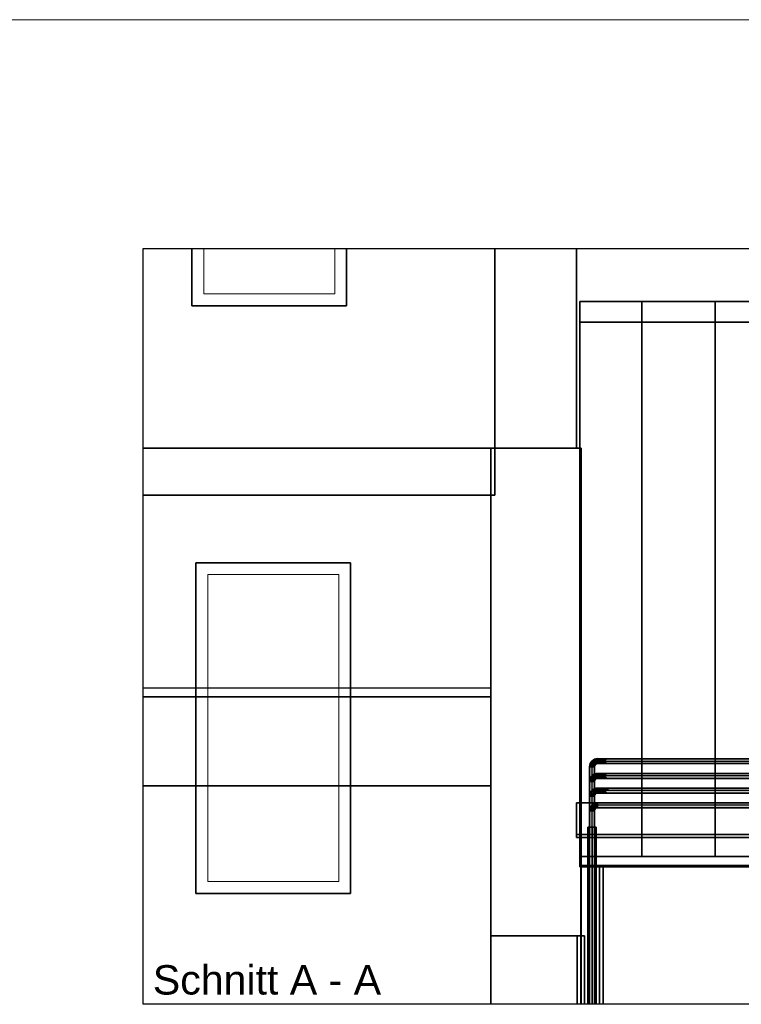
# Model space of a CAD drawing. Extents: x -133 to 627, y -127 to 467.
# Tile 42 of 80: x 120 to 218, y 14 to 148. Entities that reach past the tile are written whole.
import ezdxf
from ezdxf.lldxf.tags import DXFTag

# ---------------------------------------------------------------- set-up
doc = ezdxf.new("R2010")
doc.units = 0
doc.layers.get('0').update_dxf_attribs({"lineweight": 35})
doc.layers.add('5_OG-BESTAND', color=7, linetype='Continuous', lineweight=25)
doc.layers.add('_3d_View_', color=7, linetype='Continuous')
for name, color, linetype, lineweight, true_color in [('A_Aussenwand', 3, 'Continuous', 35, 0x00ff00), ('A_Aussenwand-A06HSTEANL', 3, 'Continuous', 35, 0x00ff00), ('A_Dach', 1, 'Continuous', 35, 0xff0000), ('A_Fenster_3D', 9, 'Continuous', 18, 0x808080), ('A_Fenster_3D-A06HSTEHNL', 9, 'Continuous', 18, 0x808080), ('A_Geschossdecke-A06HSTEENL', 7, 'Continuous', 35, 0x008080), ('A_Innenwand-A06HSTECNL', 7, 'Continuous', 35, 0x80ff80), ('A_Tuer-A06HSTEBNL', 7, 'Continuous', 35, 0xbdbbbb), ('A_Vorwand', 1, 'Continuous', 25, 0xff0000), ('A_Vorwand-A06HSTEDNL', 1, 'Continuous', 35, 0xff0000), ('H_Heizkoerper-A06HSTE3NL', 1, 'Continuous', 35, 0xff0000), ('H_Ruecklauf-A06HSTE5NL', 5, 'Continuous', 35, 0x0000ff), ('H_Vorlauf-A06HSTE4NL', 1, 'Continuous', 35, 0xff0000), ('Rohrleitung', 1, 'Continuous', 35, 0xff0000), ('Rohrleitung-A06HSTDZNL', 1, 'Continuous', 35, 0xff0000), ('Rohrleitung-A06HSTE6NL', 1, 'Continuous', 35, 0xff0000), ('Rohrleitung-Shading', 1, 'Continuous', 35, 0xff0000), ('X_Schnittangaben', 7, 'Continuous', 25, 0xc0c0c0)]:
    doc.layers.add(name, color=color, linetype=linetype, lineweight=lineweight, true_color=true_color)
doc.styles.get("Standard").update_dxf_attribs({"font": 'arial.ttf'})
tags = doc.linetypes.add('PUNKT2_S9', pattern=[0.0005, 0, -0.0005]).pattern_tags.tags
tags[6:7] = [DXFTag(74, 4), DXFTag(75, 0), DXFTag(340, '0'), DXFTag(46, 1.0), DXFTag(50, 0.0), DXFTag(44, 0.0), DXFTag(45, 0.0)]
tags[4:5] = [DXFTag(74, 4), DXFTag(75, 0), DXFTag(340, '0'), DXFTag(46, 1.0), DXFTag(50, 0.0), DXFTag(44, 0.0), DXFTag(45, 0.0)]
tags = doc.linetypes.add('STRICHPUNKT2', pattern=[12.7, 6.35, -3.175, 0, -3.175]).pattern_tags.tags
tags[10:11] = [DXFTag(74, 4), DXFTag(75, 0), DXFTag(340, '0'), DXFTag(46, 0.0), DXFTag(50, 0.0), DXFTag(44, 0.0), DXFTag(45, 0.0)]
tags[8:9] = [DXFTag(74, 4), DXFTag(75, 0), DXFTag(340, '0'), DXFTag(46, 0.0), DXFTag(50, 0.0), DXFTag(44, 0.0), DXFTag(45, 0.0)]
tags[6:7] = [DXFTag(74, 4), DXFTag(75, 0), DXFTag(340, '0'), DXFTag(46, 0.0), DXFTag(50, 0.0), DXFTag(44, 0.0), DXFTag(45, 0.0)]
tags[4:5] = [DXFTag(74, 4), DXFTag(75, 0), DXFTag(340, '0'), DXFTag(46, 0.0), DXFTag(50, 0.0), DXFTag(44, 0.0), DXFTag(45, 0.0)]
tags = doc.linetypes.add('STRICHPUNKT2-A06HSTE0NL', pattern=[12.7, 6.35, -3.175, 0, -3.175]).pattern_tags.tags
tags[10:11] = [DXFTag(74, 4), DXFTag(75, 0), DXFTag(340, '0'), DXFTag(46, 0.0), DXFTag(50, 0.0), DXFTag(44, 0.0), DXFTag(45, 0.0)]
tags[8:9] = [DXFTag(74, 4), DXFTag(75, 0), DXFTag(340, '0'), DXFTag(46, 0.0), DXFTag(50, 0.0), DXFTag(44, 0.0), DXFTag(45, 0.0)]
tags[6:7] = [DXFTag(74, 4), DXFTag(75, 0), DXFTag(340, '0'), DXFTag(46, 0.0), DXFTag(50, 0.0), DXFTag(44, 0.0), DXFTag(45, 0.0)]
tags[4:5] = [DXFTag(74, 4), DXFTag(75, 0), DXFTag(340, '0'), DXFTag(46, 0.0), DXFTag(50, 0.0), DXFTag(44, 0.0), DXFTag(45, 0.0)]
tags = doc.linetypes.add('STRICHPUNKT2-A06HSTE7NL', pattern=[12.7, 6.35, -3.175, 0, -3.175]).pattern_tags.tags
tags[10:11] = [DXFTag(74, 4), DXFTag(75, 0), DXFTag(340, '0'), DXFTag(46, 0.0), DXFTag(50, 0.0), DXFTag(44, 0.0), DXFTag(45, 0.0)]
tags[8:9] = [DXFTag(74, 4), DXFTag(75, 0), DXFTag(340, '0'), DXFTag(46, 0.0), DXFTag(50, 0.0), DXFTag(44, 0.0), DXFTag(45, 0.0)]
tags[6:7] = [DXFTag(74, 4), DXFTag(75, 0), DXFTag(340, '0'), DXFTag(46, 0.0), DXFTag(50, 0.0), DXFTag(44, 0.0), DXFTag(45, 0.0)]
tags[4:5] = [DXFTag(74, 4), DXFTag(75, 0), DXFTag(340, '0'), DXFTag(46, 0.0), DXFTag(50, 0.0), DXFTag(44, 0.0), DXFTag(45, 0.0)]

# ---------------------------------------------------------------- blocks, each defined once
blk = doc.blocks.new('3D-Ansicht-A06HSS96NL', base_point=(136.76, 13.68))
at = {"layer": 'Rohrleitung-Shading', "color": 12, "true_color": 0xd90000}
for points in [[(198.2, 46.72), (198.06, 46.97), (197.98, 46.64), (197.83, 46.79)], [(198.4, 46.76), (198.32, 47.07), (198.2, 46.72), (198.06, 46.97)], [(198.6, 46.78), (198.6, 47.11), (198.4, 46.76), (198.32, 47.07)], [(198.6, 47.11), (198.6, 46.78), (198.91, 47.11), (198.97, 46.78)], [(199.72, 46.85), (199.98, 47.11), (198.96, 46.8), (198.91, 47.11)], [(201.78, 47.11), (199.98, 47.11), (201.44, 46.78), (199.64, 46.78)], [(201.44, 46.78), (203.24, 46.78), (201.78, 47.11), (203.58, 47.11)], [(203.58, 47.11), (203.24, 46.78), (242.02, 47.11), (241.2, 46.78)], [(197.84, 46.02), (197.86, 46.22), (197.51, 46.02), (197.55, 46.3)], [(197.84, 46.02), (197.51, 46.02), (197.84, 44.02), (197.51, 44.02)], [(197.55, 46.3), (197.55, 46.3), (197.65, 46.56), (197.73, 46.44)], [(197.73, 46.44), (197.55, 46.3), (197.86, 46.23), (197.86, 46.22)], [(197.69, 46.61), (197.65, 46.56), (197.78, 46.49)], [(197.65, 46.56), (197.73, 46.44), (197.78, 46.49), (197.79, 46.48)], [(197.69, 46.61), (197.77, 46.54), (197.83, 46.79), (197.98, 46.64)], [(197.77, 46.54), (197.69, 46.61), (197.75, 46.53)], [(197.79, 46.48), (197.73, 46.44), (197.89, 46.38), (197.86, 46.23)], [(197.75, 46.53), (197.88, 46.45), (197.77, 46.54)], [(197.75, 46.53), (197.78, 46.49), (197.88, 46.45), (197.87, 46.44)], [(198, 46.54), (197.95, 46.63), (197.88, 46.45), (197.77, 46.54)], [(197.93, 46.34), (197.95, 46.4), (197.78, 46.49)], [(197.84, 46.02), (197.87, 46.21), (197.86, 46.22)], [(198.2, 46.12), (197.87, 46.21), (198.18, 46.02), (197.84, 46.02)], [(198.18, 46.02), (197.84, 46.02), (198.18, 44.02), (197.84, 44.02)], [(197.93, 46.34), (197.92, 46.35), (197.86, 46.23), (197.87, 46.26)], [(197.93, 46.34), (197.86, 46.23), (197.87, 46.21)], [(197.86, 46.22), (197.87, 46.21), (197.86, 46.23)], [(197.87, 46.44), (197.95, 46.4), (197.88, 46.45)], [(197.92, 46.35), (197.89, 46.36), (197.87, 46.26)], [(198.2, 46.12), (197.93, 46.34), (197.87, 46.21)], [(198.03, 46.5), (198, 46.54), (197.95, 46.4), (197.88, 46.45)], [(197.89, 46.38), (197.89, 46.36), (197.9, 46.37)], [(197.92, 46.35), (197.93, 46.34), (197.92, 46.35)], [(197.97, 46.38), (197.95, 46.4), (197.93, 46.34)], [(198.2, 46.12), (198.24, 46.23), (197.93, 46.34), (197.97, 46.38)], [(197.98, 46.64), (197.95, 46.63), (198.07, 46.55), (198.03, 46.5)], [(197.97, 46.38), (198.03, 46.5), (197.95, 46.4)], [(197.97, 46.38), (198.12, 46.5), (198.03, 46.5), (198.09, 46.53)], [(198.24, 46.23), (198.31, 46.31), (197.97, 46.38), (198.12, 46.5)], [(197.98, 46.64), (198.01, 46.61), (198.2, 46.72), (198.21, 46.7)], [(198.01, 46.61), (198.07, 46.55), (198.21, 46.7), (198.22, 46.67)], [(198.09, 46.53), (198.07, 46.55), (198.03, 46.5)], [(198.26, 46.61), (198.22, 46.67), (198.09, 46.53), (198.07, 46.55)], [(198.12, 46.5), (198.27, 46.59), (198.09, 46.53), (198.26, 46.61)], [(198.31, 46.31), (198.39, 46.38), (198.12, 46.5), (198.27, 46.59)], [(198.2, 46.72), (198.21, 46.7), (198.4, 46.76), (198.41, 46.75)], [(198.21, 46.7), (198.22, 46.67), (198.41, 46.75)], [(198.4, 46.64), (198.43, 46.66), (198.22, 46.67), (198.41, 46.75)], [(198.4, 46.64), (198.22, 46.67), (198.26, 46.61)], [(198.27, 46.59), (198.4, 46.64), (198.26, 46.61)], [(198.39, 46.38), (198.5, 46.42), (198.27, 46.59), (198.43, 46.66)], [(198.41, 46.75), (198.6, 46.78), (198.4, 46.76)], [(198.6, 46.7), (198.6, 46.78), (198.43, 46.66), (198.41, 46.75)], [(198.5, 46.42), (198.6, 46.44), (198.43, 46.66), (198.6, 46.7)], [(199.64, 46.78), (198.97, 46.78), (199.7, 46.72), (198.6, 46.7)], [(198.6, 46.78), (198.6, 46.7), (198.97, 46.78)], [(199.7, 46.72), (198.6, 46.7), (199.98, 46.44), (198.6, 46.44)], [(199.64, 46.78), (199.72, 46.85), (198.97, 46.78), (198.96, 46.8)], [(201.44, 46.78), (199.64, 46.78), (201.47, 46.75), (199.7, 46.72)], [(201.78, 46.44), (201.47, 46.75), (199.98, 46.44), (199.7, 46.72)], [(201.47, 46.75), (203.24, 46.78), (201.44, 46.78)], [(203.24, 46.78), (201.47, 46.75), (203.58, 46.44), (201.78, 46.44)], [(203.24, 46.78), (203.58, 46.44), (241.2, 46.78), (242.02, 46.44)], [(197.84, 44.02), (197.86, 44.22), (197.51, 44.02), (197.55, 44.3)], [(197.9, 44.42), (197.65, 44.56), (197.86, 44.22), (197.55, 44.3)], [(197.65, 44.56), (197.9, 44.42), (197.77, 44.71), (197.93, 44.5)], [(197.77, 44.71), (197.9, 44.72), (197.83, 44.79)], [(197.77, 44.71), (197.98, 44.43), (197.9, 44.72), (198.03, 44.5)], [(197.86, 44.81), (197.83, 44.79), (197.9, 44.72)], [(197.86, 44.81), (197.99, 44.65), (198.06, 44.97), (198.2, 44.72)], [(197.9, 44.72), (197.98, 44.64), (197.86, 44.81), (197.99, 44.65)], [(197.86, 44.22), (197.92, 44.41), (197.89, 44.36)], [(197.86, 44.22), (197.87, 44.21), (197.92, 44.41), (197.95, 44.4)], [(198.24, 44.23), (197.95, 44.4), (198.2, 44.12), (197.87, 44.21)], [(197.92, 44.41), (197.9, 44.42), (197.89, 44.36)], [(197.9, 44.72), (197.95, 44.63), (197.98, 44.64)], [(197.96, 44.44), (197.92, 44.47), (197.92, 44.41), (197.9, 44.42)], [(197.93, 44.5), (197.92, 44.47), (197.94, 44.49)], [(197.94, 44.49), (197.92, 44.47), (197.96, 44.45), (197.96, 44.44)], [(197.98, 44.43), (197.96, 44.44), (197.95, 44.4), (197.92, 44.41)], [(197.98, 44.64), (197.95, 44.63), (198.01, 44.61), (197.97, 44.59)], [(198.24, 44.23), (197.98, 44.43), (197.95, 44.4)], [(197.96, 44.44), (197.98, 44.43), (197.96, 44.45)], [(197.97, 44.59), (198.03, 44.5), (198.01, 44.61), (198.07, 44.55)], [(197.99, 44.65), (197.98, 44.64), (198.02, 44.62), (198.01, 44.61)], [(197.98, 44.43), (198.1, 44.52), (198.03, 44.5), (198.09, 44.53)], [(198.24, 44.23), (198.31, 44.31), (197.98, 44.43), (198.1, 44.52)], [(198.2, 44.72), (197.99, 44.65), (198.21, 44.7), (198.02, 44.62)], [(198.21, 44.7), (198.02, 44.62), (198.22, 44.67), (198.05, 44.57)], [(198.09, 44.53), (198.07, 44.55), (198.03, 44.5)], [(198.05, 44.57), (198.07, 44.55), (198.22, 44.67)], [(198.05, 44.57), (198.07, 44.55), (198.05, 44.57)], [(198.4, 44.76), (198.32, 45.07), (198.2, 44.72), (198.06, 44.97)], [(198.17, 44.57), (198.26, 44.62), (198.07, 44.55), (198.22, 44.67)], [(198.17, 44.57), (198.07, 44.55), (198.09, 44.53)], [(198.1, 44.52), (198.17, 44.57), (198.09, 44.53)], [(198.31, 44.31), (198.39, 44.38), (198.1, 44.52), (198.26, 44.62)], [(198.2, 44.72), (198.21, 44.7), (198.4, 44.76), (198.41, 44.75)], [(198.21, 44.7), (198.22, 44.67), (198.41, 44.75)], [(198.42, 44.69), (198.41, 44.75), (198.26, 44.62), (198.22, 44.67)], [(198.39, 44.38), (198.5, 44.42), (198.26, 44.62), (198.42, 44.69)], [(198.6, 44.78), (198.6, 45.11), (198.4, 44.76), (198.32, 45.07)], [(198.41, 44.75), (198.6, 44.78), (198.4, 44.76)], [(198.6, 44.74), (198.6, 44.78), (198.42, 44.69), (198.41, 44.75)], [(198.5, 44.42), (198.6, 44.44), (198.42, 44.69), (198.6, 44.74)], [(198.74, 45.11), (198.6, 45.11), (198.8, 44.78), (198.6, 44.78)], [(198.6, 44.74), (199.8, 44.62), (198.8, 44.78), (199.64, 44.78)], [(198.8, 44.78), (198.6, 44.78), (198.6, 44.74)], [(198.6, 44.44), (199.98, 44.44), (198.6, 44.74), (199.8, 44.62)], [(198.74, 45.11), (198.8, 44.79), (199.98, 45.11), (199.72, 44.85)], [(198.8, 44.79), (198.8, 44.78), (199.72, 44.85), (199.64, 44.78)], [(199.64, 44.78), (201.44, 44.78), (199.98, 45.11), (201.78, 45.11)], [(199.8, 44.62), (201.78, 44.44), (199.64, 44.78), (201.44, 44.78)], [(199.98, 44.44), (201.78, 44.44), (199.8, 44.62)], [(237.67, 45.11), (201.78, 45.11), (236.86, 44.78), (201.44, 44.78)], [(236.86, 44.78), (201.44, 44.78), (237.67, 44.44), (201.78, 44.44)], [(197.84, 44.02), (197.51, 44.02), (197.84, 36.78), (197.51, 36.78)], [(197.84, 44.02), (197.51, 44.02), (197.84, 36.78), (197.51, 36.78)], [(197.84, 44.02), (197.87, 44.21), (197.86, 44.22)], [(198.2, 44.12), (197.87, 44.21), (198.18, 44.02), (197.84, 44.02)], [(198.18, 44.02), (197.84, 44.02), (198.18, 36.78), (197.84, 36.78)], [(198.18, 44.02), (197.84, 44.02), (198.18, 36.78), (197.84, 36.78)], [(197.86, 42.82), (198.02, 42.62), (198.06, 42.97), (198.21, 42.7)], [(198.41, 42.75), (198.32, 43.07), (198.21, 42.7), (198.06, 42.97)], [(198.41, 42.75), (198.56, 43.11), (198.32, 43.07)], [(198.41, 42.75), (198.6, 42.78), (198.56, 43.11), (198.6, 42.95)], [(198.6, 42.95), (198.6, 43.11), (198.56, 43.11)], [(198.6, 42.95), (199.98, 43.11), (198.6, 43.11)], [(198.6, 42.95), (199.35, 42.82), (199.98, 43.11), (199.72, 42.85)], [(199.35, 42.82), (198.6, 42.95), (198.64, 42.78)], [(198.64, 42.78), (198.6, 42.95), (198.6, 42.78)], [(200.12, 43.11), (199.98, 43.11), (200.12, 42.78), (199.64, 42.78)], [(227.47, 42.78), (232.59, 43.11), (200.12, 42.78), (200.12, 43.11)], [(197.84, 42.02), (197.86, 42.22), (197.51, 42.02), (197.55, 42.3)], [(197.84, 42.02), (197.51, 42.02), (197.84, 36.78), (197.51, 36.78)], [(197.9, 42.42), (197.65, 42.56), (197.86, 42.22), (197.55, 42.3)], [(197.65, 42.56), (197.9, 42.42), (197.83, 42.79), (197.92, 42.48)], [(197.86, 42.82), (197.83, 42.79), (197.94, 42.68)], [(197.83, 42.79), (197.92, 42.48), (197.94, 42.68), (197.97, 42.64)], [(197.84, 42.02), (197.87, 42.21), (197.86, 42.22)], [(198.2, 42.12), (197.87, 42.21), (198.18, 42.02), (197.84, 42.02)], [(198.18, 42.02), (197.84, 42.02), (198.18, 36.78), (197.84, 36.78)], [(197.94, 42.68), (198.01, 42.61), (197.86, 42.82), (198.02, 42.62)], [(197.86, 42.22), (197.92, 42.41), (197.89, 42.36)], [(197.86, 42.22), (197.87, 42.21), (197.92, 42.41), (197.95, 42.4)], [(198.24, 42.23), (197.95, 42.4), (198.2, 42.12), (197.87, 42.21)], [(197.92, 42.41), (197.9, 42.42), (197.89, 42.36)], [(197.92, 42.48), (197.92, 42.47), (197.92, 42.41), (197.9, 42.42)], [(198.05, 42.54), (198.02, 42.55), (197.94, 42.42), (197.92, 42.48)], [(197.92, 42.48), (197.92, 42.47), (197.92, 42.48)], [(197.92, 42.48), (197.92, 42.41), (197.94, 42.42)], [(197.92, 42.41), (197.95, 42.4), (197.94, 42.42)], [(197.94, 42.68), (198, 42.61), (198.01, 42.61)], [(197.95, 42.4), (198.05, 42.53), (197.94, 42.42), (198.05, 42.54)], [(197.97, 42.64), (197.95, 42.58), (198, 42.61)], [(198, 42.61), (197.95, 42.58), (198.03, 42.56), (198.02, 42.55)], [(198.24, 42.23), (198.05, 42.53), (197.95, 42.4)], [(198.01, 42.61), (198, 42.61), (198.05, 42.57), (198.03, 42.56)], [(198.21, 42.7), (198.02, 42.62), (198.22, 42.67), (198.05, 42.57)], [(198.03, 42.56), (198.05, 42.53), (198.05, 42.57), (198.07, 42.55)], [(198.05, 42.57), (198.07, 42.55), (198.22, 42.67)], [(198.05, 42.57), (198.07, 42.55), (198.05, 42.57)], [(198.24, 42.23), (198.31, 42.31), (198.05, 42.53), (198.07, 42.55)], [(198.07, 42.55), (198.07, 42.55), (198.05, 42.53)], [(198.05, 42.54), (198.05, 42.53), (198.05, 42.54)], [(198.31, 42.31), (198.39, 42.38), (198.07, 42.55), (198.24, 42.65)], [(198.22, 42.67), (198.41, 42.75), (198.21, 42.7)], [(198.42, 42.72), (198.41, 42.75), (198.24, 42.65), (198.22, 42.67)], [(198.39, 42.38), (198.5, 42.42), (198.24, 42.65), (198.42, 42.72)], [(198.6, 42.77), (198.6, 42.78), (198.42, 42.72), (198.41, 42.75)], [(198.5, 42.42), (198.6, 42.44), (198.42, 42.72), (198.6, 42.77)], [(199.98, 42.44), (199.64, 42.78), (198.6, 42.77), (198.64, 42.78)], [(198.64, 42.78), (198.64, 42.78), (198.6, 42.78)], [(198.64, 42.78), (198.6, 42.78), (198.6, 42.77)], [(199.98, 42.44), (198.6, 42.77), (198.6, 42.44)], [(198.64, 42.78), (199.64, 42.78), (198.64, 42.78), (199.35, 42.82)], [(199.35, 42.82), (199.64, 42.78), (199.72, 42.85)], [(200.12, 42.78), (199.64, 42.78), (199.67, 42.75)], [(227.47, 42.44), (227.47, 42.78), (199.67, 42.75), (200.12, 42.78)], [(227.47, 42.44), (199.67, 42.75), (199.98, 42.44)], [(197.84, 40.02), (197.86, 40.22), (197.51, 40.02), (197.55, 40.3)], [(197.9, 40.42), (197.65, 40.56), (197.86, 40.22), (197.55, 40.3)], [(197.98, 40.64), (197.83, 40.79), (197.9, 40.42), (197.65, 40.56)], [(198.1, 40.89), (198.06, 40.97), (197.98, 40.64), (197.83, 40.79)], [(197.84, 40.02), (197.87, 40.21), (197.86, 40.22)], [(198.2, 40.12), (197.87, 40.21), (198.18, 40.02), (197.84, 40.02)], [(197.88, 40.28), (197.86, 40.22), (197.95, 40.4), (197.87, 40.21)], [(197.87, 40.26), (197.86, 40.22), (197.88, 40.28)], [(197.89, 40.36), (197.87, 40.26), (197.92, 40.41), (197.88, 40.28)], [(198.24, 40.23), (197.95, 40.4), (198.2, 40.12), (197.87, 40.21)], [(197.92, 40.41), (197.88, 40.28), (197.95, 40.4)], [(197.92, 40.41), (197.9, 40.42), (197.89, 40.36)], [(198.07, 40.55), (197.93, 40.48), (197.92, 40.41), (197.9, 40.42)], [(197.92, 40.47), (197.9, 40.42), (197.93, 40.48)], [(197.95, 40.58), (197.92, 40.47), (198.01, 40.61), (197.93, 40.48)], [(198.07, 40.55), (197.92, 40.41), (197.95, 40.4)], [(198.01, 40.61), (197.93, 40.48), (198.05, 40.57)], [(197.93, 40.48), (198.07, 40.55), (198.05, 40.57)], [(198.01, 40.61), (197.98, 40.64), (197.95, 40.58)], [(198.31, 40.31), (198.07, 40.55), (198.24, 40.23), (197.95, 40.4)], [(197.98, 40.64), (198.01, 40.61), (198.1, 40.89), (198.21, 40.7)], [(198.21, 40.7), (198.01, 40.61), (198.22, 40.67), (198.05, 40.57)], [(198.05, 40.57), (198.07, 40.55), (198.22, 40.67)], [(198.18, 41.02), (198.06, 40.97), (198.1, 40.89)], [(198.39, 40.38), (198.22, 40.67), (198.31, 40.31), (198.07, 40.55)], [(198.1, 40.89), (198.21, 40.7), (198.18, 41.02), (198.22, 40.7)], [(198.18, 41.02), (198.22, 40.7), (198.32, 41.07), (198.41, 40.75)], [(198.21, 40.7), (198.22, 40.67), (198.22, 40.7)], [(198.22, 40.7), (198.22, 40.67), (198.41, 40.75)], [(198.5, 40.42), (198.41, 40.75), (198.39, 40.38), (198.22, 40.67)], [(198.6, 40.78), (198.6, 41.11), (198.41, 40.75), (198.32, 41.07)], [(198.6, 40.44), (198.6, 40.78), (198.5, 40.42), (198.41, 40.75)], [(203.72, 41.11), (198.6, 41.11), (198.6, 40.78)], [(228.17, 40.78), (228.98, 41.11), (198.6, 40.78), (203.72, 41.11)], [(228.17, 40.78), (198.6, 40.78), (228.98, 40.44), (198.6, 40.44)], [(197.84, 40.02), (197.51, 40.02), (197.84, 36.78), (197.51, 36.78)], [(198.18, 40.02), (197.84, 40.02), (198.18, 36.78), (197.84, 36.78)]]:
    blk.add_solid(points, dxfattribs=at)
blk = doc.blocks.new('Schnitt-A06HSSH6NL', base_point=(-59.82, -78.96))
at = {"color": 0, "linetype": 'ByBlock', "lineweight": -2, "ltscale": 0.25, "insert": (138.09, 19.01), "char_height": 4, "attachment_point": 1}
blk.add_mtext('{\\fArial;Schnitt A - A}', dxfattribs=at)
blk = doc.blocks.new('Referenz-A06HSSHCNL', base_point=(-102.58, -104.98))
at = {"layer": '5_OG-BESTAND', "color": 0, "linetype": 'PUNKT2_S9', "lineweight": 13, "ltscale": 0.13}
blk.add_line((358.26, 147.71), (-38.34, 147.71), dxfattribs=at)
blk = doc.blocks.new('Referenz-A06HSTE1NL', base_point=(197.51, 13.68))
at = {"layer": 'Rohrleitung-A06HSTDZNL', "linetype": 'Continuous', "ltscale": 0.35}
for p, q in [((197.51, 36.78), (197.51, 13.68)), ((197.51, 36.78), (197.71, 36.78)), ((197.51, 36.78), (197.51, 13.68)), ((197.51, 36.78), (197.71, 36.78)), ((197.51, 36.78), (197.51, 13.68)), ((197.51, 36.78), (197.71, 36.78)), ((197.51, 36.78), (197.51, 13.68)), ((197.51, 36.78), (197.71, 36.78)), ((197.71, 36.78), (197.98, 36.78)), ((197.71, 36.78), (197.98, 36.78)), ((197.71, 36.78), (197.98, 36.78)), ((197.71, 36.78), (197.98, 36.78)), ((197.98, 36.78), (198.18, 36.78)), ((197.98, 36.78), (198.18, 36.78)), ((197.98, 36.78), (198.18, 36.78)), ((197.98, 36.78), (198.18, 36.78)), ((198.18, 13.68), (198.18, 36.78)), ((198.18, 13.68), (198.18, 36.78)), ((198.18, 13.68), (198.18, 36.78)), ((198.18, 13.68), (198.18, 36.78))]:
    blk.add_line(p, q, dxfattribs=at)
at = {"layer": 'Rohrleitung-A06HSTDZNL', "linetype": 'STRICHPUNKT2-A06HSTE0NL', "lineweight": -2, "ltscale": 0.25}
blk.add_line((197.84, 36.78), (197.84, 13.68), dxfattribs=at)
blk.add_line((197.84, 36.78), (197.84, 13.68), dxfattribs=at)
blk.add_line((197.84, 36.78), (197.84, 13.68), dxfattribs=at)
blk.add_line((197.84, 36.78), (197.84, 13.68), dxfattribs=at)
blk = doc.blocks.new('Referenz-A06HSTE8NL', base_point=(136.76, 13.68))
at = {"color": 7, "linetype": 'Continuous', "lineweight": 35, "ltscale": 0.35}
for p, q in [((330.72, 38.78), (330.72, 13.68)), ((330.84, 38.78), (330.72, 38.78)), ((331, 38.78), (330.84, 38.78)), ((331.12, 38.78), (331, 38.78)), ((331.12, 13.68), (331.12, 38.78))]:
    blk.add_line(p, q, dxfattribs=at)
at = {"layer": 'A_Vorwand', "linetype": 'ByBlock', "lineweight": -2, "ltscale": 0.25}
for p, q in [((136.76, 56.78), (184.08, 56.78)), ((136.76, 56.78), (184.08, 56.78)), ((184.08, 56.78), (184.08, 13.68)), ((184.08, 56.78), (184.08, 13.68)), ((184.08, 56.78), (184.08, 56.78))]:
    blk.add_line(p, q, dxfattribs=at)
at = {"layer": 'H_Heizkoerper-A06HSTE3NL', "linetype": 'Continuous', "ltscale": 0.35}
for p, q in [((234.47, 28.98), (234.47, 28.98)), ((236.47, 28.98), (234.47, 28.98)), ((234.47, 28.98), (234.47, 13.68)), ((236.47, 28.98), (234.47, 28.98)), ((234.47, 28.98), (234.47, 13.68)), ((236.47, 28.98), (236.47, 28.98)), ((236.47, 13.68), (236.47, 28.98)), ((236.47, 13.68), (236.47, 28.98)), ((333.83, 20.98), (333.83, 20.98)), ((333.83, 13.68), (333.83, 20.98)), ((333.83, 20.98), (336.55, 20.98)), ((333.83, 13.68), (333.83, 20.98)), ((333.83, 20.98), (336.55, 20.98)), ((336.55, 20.98), (336.55, 20.98)), ((336.55, 20.98), (336.55, 13.68)), ((336.55, 20.98), (336.55, 13.68))]:
    blk.add_line(p, q, dxfattribs=at)
at = {"layer": 'H_Ruecklauf-A06HSTE5NL'}
for p, q in [((197.26, 37.78), (197.26, 13.68)), ((197.26, 37.78), (197.6, 37.78)), ((197.6, 37.78), (198.09, 37.78)), ((198.09, 37.78), (198.42, 37.78)), ((198.42, 13.68), (198.42, 37.78)), ((284.63, 37.78), (286.63, 37.78))]:
    blk.add_line(p, q, dxfattribs=at)
at = {"layer": 'H_Ruecklauf-A06HSTE5NL', "linetype": 'Continuous', "ltscale": 0.35}
blk.add_line((197.84, 13.68), (197.84, 37.78), dxfattribs=at)
blk.add_line((197.84, 13.68), (197.84, 37.78), dxfattribs=at)
at = {"layer": 'H_Vorlauf-A06HSTE4NL'}
for p, q in [((197.26, 37.78), (197.26, 13.68)), ((197.26, 37.78), (197.6, 37.78)), ((197.6, 37.78), (198.09, 37.78)), ((198.09, 37.78), (198.42, 37.78)), ((198.42, 13.68), (198.42, 37.78)), ((282.63, 37.78), (284.63, 37.78))]:
    blk.add_line(p, q, dxfattribs=at)
at = {"layer": 'H_Vorlauf-A06HSTE4NL', "linetype": 'Continuous', "ltscale": 0.35}
blk.add_line((197.84, 13.68), (197.84, 37.78), dxfattribs=at)
blk.add_line((197.84, 13.68), (197.84, 37.78), dxfattribs=at)
for centre in [(235.47, 27.98), (235.47, 27.98), (335.19, 19.98), (335.19, 19.98)]:
    blk.add_circle(centre, 0.4, dxfattribs=at)
at = {"layer": 'Rohrleitung-A06HSTE6NL', "linetype": 'Continuous', "ltscale": 0.35}
for p, q in [((197.51, 36.78), (197.51, 13.68)), ((197.51, 36.78), (197.71, 36.78)), ((197.51, 36.78), (197.51, 13.68)), ((197.51, 36.78), (197.71, 36.78)), ((197.51, 36.78), (197.51, 13.68)), ((197.51, 36.78), (197.71, 36.78)), ((197.51, 36.78), (197.51, 13.68)), ((197.51, 36.78), (197.71, 36.78)), ((197.71, 36.78), (197.98, 36.78)), ((197.71, 36.78), (197.98, 36.78)), ((197.71, 36.78), (197.98, 36.78)), ((197.71, 36.78), (197.98, 36.78)), ((197.98, 36.78), (198.18, 36.78)), ((197.98, 36.78), (198.18, 36.78)), ((197.98, 36.78), (198.18, 36.78)), ((197.98, 36.78), (198.18, 36.78)), ((198.18, 13.68), (198.18, 36.78)), ((198.18, 13.68), (198.18, 36.78)), ((198.18, 13.68), (198.18, 36.78)), ((198.18, 13.68), (198.18, 36.78))]:
    blk.add_line(p, q, dxfattribs=at)
at = {"layer": 'Rohrleitung-A06HSTE6NL', "linetype": 'STRICHPUNKT2-A06HSTE7NL', "lineweight": -2, "ltscale": 0.25}
blk.add_line((197.84, 36.78), (197.84, 13.68), dxfattribs=at)
blk.add_line((197.84, 36.78), (197.84, 13.68), dxfattribs=at)
blk.add_line((197.84, 36.78), (197.84, 13.68), dxfattribs=at)
blk.add_line((197.84, 36.78), (197.84, 13.68), dxfattribs=at)
blk = doc.blocks.new('Referenz-A06HSTEFNL', base_point=(136.76, 13.68))
at = {"layer": 'A_Aussenwand-A06HSTEANL', "color": 0, "linetype": 'ByBlock', "ltscale": 0.35}
for p, q in [((143.96, 89.38), (136.76, 89.38)), ((143.96, 89.38), (136.76, 89.38)), ((164.98, 89.38), (143.96, 89.38)), ((164.98, 89.38), (143.96, 89.38)), ((196.34, 89.38), (164.98, 89.38)), ((184.08, 89.38), (164.98, 89.38)), ((184.08, 13.68), (184.08, 89.38)), ((184.08, 89.38), (184.08, 89.38)), ((184.08, 89.38), (184.09, 89.38)), ((184.08, 13.68), (184.08, 89.38)), ((184.09, 89.38), (184.09, 89.38)), ((196.31, 89.38), (196.29, 89.38)), ((196.33, 89.38), (196.31, 89.38)), ((196.34, 89.38), (196.33, 89.38)), ((196.34, 13.68), (196.34, 89.38)), ((196.34, 13.68), (196.34, 89.38)), ((143.96, 28.78), (143.96, 73.78)), ((143.96, 73.78), (143.96, 28.78)), ((143.96, 73.78), (164.98, 73.78)), ((164.98, 73.78), (143.96, 73.78)), ((143.96, 73.78), (143.96, 73.78)), ((164.98, 73.78), (164.98, 28.78)), ((164.98, 28.78), (164.98, 73.78)), ((164.98, 73.78), (164.98, 73.78)), ((311, 32.58), (196.34, 32.58)), ((196.34, 32.58), (196.34, 13.68)), ((311, 32.58), (196.34, 32.58)), ((196.34, 32.58), (196.34, 13.68)), ((143.96, 28.78), (143.96, 28.78)), ((164.98, 28.78), (143.96, 28.78)), ((143.96, 28.78), (143.96, 28.78)), ((143.96, 28.78), (164.98, 28.78)), ((164.98, 28.78), (164.98, 28.78)), ((184.08, 13.68), (184.08, 22.98)), ((184.08, 22.98), (184.09, 22.98)), ((196.33, 22.98), (184.08, 22.98)), ((184.09, 22.98), (184.09, 13.68)), ((196.31, 22.98), (184.09, 22.98)), ((196.31, 22.98), (196.33, 22.98)), ((196.31, 13.68), (196.31, 22.98)), ((196.33, 22.98), (196.33, 13.68))]:
    blk.add_line(p, q, dxfattribs=at)
at = {"layer": 'A_Fenster_3D', "color": 0, "linetype": 'Continuous', "ltscale": 0.18}
for p, q in [((145.56, 30.38), (145.56, 72.18)), ((145.56, 72.18), (163.38, 72.18)), ((163.38, 72.18), (163.38, 30.38)), ((163.38, 30.38), (145.56, 30.38))]:
    blk.add_line(p, q, dxfattribs=at)
at = {"layer": 'A_Geschossdecke-A06HSTEENL', "color": 0, "linetype": 'ByBlock', "ltscale": 0.35}
for p, q in [((184.61, 89.38), (136.76, 89.38)), ((184.61, 82.98), (184.61, 89.38)), ((184.61, 89.38), (184.61, 89.38)), ((184.61, 82.98), (136.76, 82.98)), ((184.61, 82.98), (184.61, 82.98)), ((136.76, 55.54), (184.08, 55.54)), ((184.08, 55.54), (136.76, 55.54)), ((184.08, 43.44), (184.08, 55.54)), ((184.08, 43.44), (184.08, 55.54)), ((184.08, 55.54), (184.08, 55.54)), ((136.76, 43.44), (184.08, 43.44)), ((184.08, 43.44), (136.76, 43.44)), ((184.08, 43.44), (184.08, 43.44)), ((196.34, 36.78), (196.3, 36.78)), ((196.34, 32.58), (196.34, 36.78)), ((396.98, 36.78), (196.34, 36.78)), ((196.34, 32.58), (196.3, 32.58)), ((396.98, 32.58), (196.34, 32.58))]:
    blk.add_line(p, q, dxfattribs=at)
at = {"layer": 'A_Innenwand-A06HSTECNL', "color": 0, "linetype": 'ByBlock', "ltscale": 0.35}
for p, q in [((220.59, 32.58), (196.33, 32.58)), ((196.33, 32.58), (196.33, 13.68)), ((220.59, 32.58), (196.33, 32.58)), ((196.33, 32.58), (196.33, 13.68))]:
    blk.add_line(p, q, dxfattribs=at)
at = {"layer": 'A_Tuer-A06HSTEBNL', "color": 0, "linetype": 'Continuous', "ltscale": 0.35}
for p, q in [((196.81, 22.98), (195.81, 22.98)), ((195.82, 22.98), (195.81, 22.98)), ((195.81, 22.98), (195.81, 13.68)), ((195.83, 22.98), (195.82, 22.98)), ((196.82, 22.98), (195.82, 22.98)), ((195.82, 13.68), (195.82, 22.98)), ((195.82, 22.98), (196.82, 22.98)), ((195.82, 22.98), (195.82, 13.68)), ((196.83, 22.98), (195.83, 22.98)), ((195.83, 13.68), (195.83, 22.98)), ((196.82, 22.98), (196.81, 22.98)), ((196.81, 22.98), (196.81, 13.68)), ((196.83, 22.98), (196.82, 22.98)), ((196.82, 13.68), (196.82, 22.98)), ((196.82, 22.98), (196.82, 13.68)), ((196.83, 13.68), (196.83, 22.98))]:
    blk.add_line(p, q, dxfattribs=at)
at = {"layer": 'A_Vorwand-A06HSTEDNL', "color": 0, "linetype": 'ByBlock', "ltscale": 0.35}
for p, q in [((198.85, 13.68), (198.85, 32.58)), ((198.85, 32.58), (198.85, 32.58)), ((198.85, 32.58), (198.85, 13.68)), ((198.85, 32.58), (199.35, 32.58)), ((199.35, 13.68), (199.35, 32.58)), ((199.35, 32.58), (199.35, 32.58)), ((199.35, 32.58), (199.35, 13.68))]:
    blk.add_line(p, q, dxfattribs=at)
blk = doc.blocks.new('Referenz-A06HSTEJNL', base_point=(136.76, 32.38))
at = {"layer": 'A_Aussenwand', "color": 0, "linetype": 'ByBlock', "ltscale": 0.35}
for p, q in [((143.41, 108.78), (143.41, 116.55)), ((143.41, 116.55), (143.41, 108.78)), ((164.45, 116.55), (164.45, 108.78)), ((164.45, 108.78), (164.45, 116.55)), ((184.6, 89.38), (184.6, 116.55)), ((184.6, 116.55), (184.6, 89.38)), ((195.74, 89.38), (195.74, 116.55)), ((195.74, 116.55), (195.74, 89.38)), ((143.41, 108.78), (143.41, 108.78)), ((164.45, 108.78), (143.41, 108.78)), ((143.41, 108.78), (143.41, 108.78)), ((143.41, 108.78), (164.45, 108.78)), ((164.45, 108.78), (164.45, 108.78)), ((136.76, 89.38), (143.41, 89.38)), ((136.76, 89.38), (143.41, 89.38)), ((143.41, 89.38), (164.45, 89.38)), ((143.41, 89.38), (164.45, 89.38)), ((164.45, 89.38), (195.74, 89.38)), ((164.45, 89.38), (184.6, 89.38)), ((184.6, 89.38), (184.6, 89.38)), ((195.74, 89.38), (195.74, 89.38)), ((195.74, 36.78), (195.74, 41.11)), ((195.74, 41.11), (396.6, 41.11)), ((195.74, 36.37), (195.74, 41.11)), ((195.74, 36.78), (195.74, 36.37)), ((397.04, 36.78), (195.74, 36.78)), ((396.6, 36.78), (195.74, 36.78)), ((195.74, 36.78), (195.74, 36.78)), ((195.74, 36.37), (397.04, 36.37))]:
    blk.add_line(p, q, dxfattribs=at)
at = {"layer": 'A_Dach', "color": 0, "linetype": 'ByBlock', "ltscale": 0.35}
for p, q in [((196.18, 109.33), (196.18, 75.75)), ((354.1, 109.33), (196.18, 109.33)), ((196.18, 106.52), (196.18, 109.33)), ((196.18, 106.52), (196.18, 109.33)), ((196.18, 109.33), (196.18, 75.75)), ((354.1, 109.33), (196.18, 109.33)), ((196.18, 109.33), (196.18, 106.52)), ((196.18, 33.8), (196.18, 109.33)), ((196.18, 109.33), (354.1, 109.33)), ((196.18, 106.52), (196.18, 109.33)), ((196.18, 33.8), (196.18, 109.33)), ((196.18, 109.33), (196.18, 106.52)), ((196.18, 106.52), (196.18, 109.33)), ((196.18, 109.33), (354.1, 109.33)), ((204.6, 109.33), (204.6, 75.75)), ((204.6, 109.33), (204.6, 33.8)), ((214.6, 109.33), (214.6, 75.75)), ((214.6, 109.33), (214.6, 33.8)), ((196.18, 106.52), (196.18, 72.94)), ((354.1, 106.52), (196.18, 106.52)), ((196.18, 72.94), (196.18, 106.52)), ((196.18, 106.52), (354.1, 106.52)), ((196.18, 32.38), (196.18, 106.52)), ((196.18, 106.52), (354.1, 106.52)), ((196.18, 106.52), (196.18, 32.38)), ((354.1, 106.52), (196.18, 106.52)), ((401.63, 33.8), (196.18, 33.8)), ((196.18, 32.38), (196.18, 33.8)), ((401.63, 33.8), (196.18, 33.8)), ((196.18, 33.8), (196.18, 32.38)), ((196.18, 32.38), (196.18, 33.8)), ((401.61, 32.38), (196.18, 32.38)), ((196.18, 32.38), (401.61, 32.38))]:
    blk.add_line(p, q, dxfattribs=at)
at = {"layer": 'A_Fenster_3D-A06HSTEHNL', "color": 0, "linetype": 'Continuous', "ltscale": 0.18}
for p, q in [((145.01, 110.38), (145.01, 116.55)), ((162.85, 116.55), (162.85, 110.38)), ((162.85, 110.38), (145.01, 110.38))]:
    blk.add_line(p, q, dxfattribs=at)
blk = doc.blocks.new('Rohrbogen-A06HSTWZNL', base_point=(197.51, 40.02))
at = {"color": 0, "linetype": 'ByBlock', "lineweight": -2, "ltscale": 0.35}
for p, q in [((198.6, 40.44), (198.6, 41.11)), ((198.18, 40.02), (197.51, 40.02))]:
    blk.add_line(p, q, dxfattribs=at)
for major_axis in [(0, 1.1), (0, 0.423)]:
    blk.add_ellipse((198.6, 40.02), major_axis=major_axis, ratio=1, start_param=0, end_param=1.570796, dxfattribs=at)
at = {"color": 0, "linetype": 'STRICHPUNKT2', "lineweight": 25, "ltscale": 0.25}
blk.add_ellipse((198.6, 40.02), major_axis=(0, 0.76), ratio=1, start_param=0, end_param=1.570796, dxfattribs=at)
blk = doc.blocks.new('Rohrbogen-A06HSTX1NL', base_point=(197.51, 42.02))
at = {"color": 0, "linetype": 'ByBlock', "lineweight": -2, "ltscale": 0.35}
for p, q in [((198.6, 42.44), (198.6, 43.11)), ((198.18, 42.02), (197.51, 42.02))]:
    blk.add_line(p, q, dxfattribs=at)
for major_axis in [(0, 1.1), (0, 0.423)]:
    blk.add_ellipse((198.6, 42.02), major_axis=major_axis, ratio=1, start_param=0, end_param=1.570796, dxfattribs=at)
at = {"color": 0, "linetype": 'STRICHPUNKT2', "lineweight": 25, "ltscale": 0.25}
blk.add_ellipse((198.6, 42.02), major_axis=(0, 0.76), ratio=1, start_param=0, end_param=1.570796, dxfattribs=at)
blk = doc.blocks.new('Rohrbogen-A06HSTX3NL', base_point=(197.51, 44.02))
at = {"color": 0, "linetype": 'ByBlock', "lineweight": -2, "ltscale": 0.35}
for p, q in [((198.6, 44.44), (198.6, 45.11)), ((198.18, 44.02), (197.51, 44.02))]:
    blk.add_line(p, q, dxfattribs=at)
for major_axis in [(0, 1.1), (0, 0.423)]:
    blk.add_ellipse((198.6, 44.02), major_axis=major_axis, ratio=1, start_param=0, end_param=1.570796, dxfattribs=at)
at = {"color": 0, "linetype": 'STRICHPUNKT2', "lineweight": 25, "ltscale": 0.25}
blk.add_ellipse((198.6, 44.02), major_axis=(0, 0.76), ratio=1, start_param=0, end_param=1.570796, dxfattribs=at)
blk = doc.blocks.new('Rohrbogen-A06HSTX5NL', base_point=(197.51, 46.02))
at = {"color": 0, "linetype": 'ByBlock', "lineweight": -2, "ltscale": 0.35}
for p, q in [((198.6, 46.44), (198.6, 47.11)), ((198.18, 46.02), (197.51, 46.02))]:
    blk.add_line(p, q, dxfattribs=at)
for major_axis in [(0, 1.1), (0, 0.423)]:
    blk.add_ellipse((198.6, 46.02), major_axis=major_axis, ratio=1, start_param=0, end_param=1.570796, dxfattribs=at)
at = {"color": 0, "linetype": 'STRICHPUNKT2', "lineweight": 25, "ltscale": 0.25}
blk.add_ellipse((198.6, 46.02), major_axis=(0, 0.76), ratio=1, start_param=0, end_param=1.570796, dxfattribs=at)
blk = doc.blocks.new('Stahlrohr nach DIN 2448-A06HSTX7NL', base_point=(198.6, 40.44))
at = {"color": 0, "linetype": 'ByBlock', "lineweight": -2, "ltscale": 0.35}
for p, q in [((371.03, 41.11), (198.6, 41.11)), ((198.6, 41.11), (198.6, 40.91)), ((198.6, 40.91), (198.6, 40.64)), ((198.6, 40.64), (198.6, 40.44)), ((198.6, 40.44), (371.03, 40.44)), ((371.03, 41.11), (371.03, 40.91)), ((371.03, 40.91), (371.03, 40.64)), ((371.03, 40.64), (371.03, 40.44))]:
    blk.add_line(p, q, dxfattribs=at)
at = {"color": 0, "linetype": 'STRICHPUNKT2', "lineweight": 25, "ltscale": 0.25}
blk.add_line((371.03, 40.78), (198.6, 40.78), dxfattribs=at)
blk = doc.blocks.new('Stahlrohr nach DIN 2448-A06HSTX9NL', base_point=(198.6, 42.44))
at = {"color": 0, "linetype": 'ByBlock', "lineweight": -2, "ltscale": 0.35}
for p, q in [((369.67, 43.11), (198.6, 43.11)), ((198.6, 43.11), (198.6, 42.91)), ((198.6, 42.91), (198.6, 42.64)), ((369.67, 43.11), (369.67, 42.91)), ((369.67, 42.91), (369.67, 42.64)), ((198.6, 42.64), (198.6, 42.44)), ((198.6, 42.44), (369.67, 42.44)), ((369.67, 42.64), (369.67, 42.44))]:
    blk.add_line(p, q, dxfattribs=at)
at = {"color": 0, "linetype": 'STRICHPUNKT2', "lineweight": 25, "ltscale": 0.25}
blk.add_line((369.67, 42.78), (198.6, 42.78), dxfattribs=at)
blk = doc.blocks.new('Stahlrohr nach DIN 2448-A06HSTXFNL', base_point=(198.6, 44.44))
at = {"color": 0, "linetype": 'ByBlock', "lineweight": -2, "ltscale": 0.35}
for p, q in [((268.3, 45.11), (198.6, 45.11)), ((198.6, 45.11), (198.6, 44.91)), ((198.6, 44.91), (198.6, 44.64)), ((198.6, 44.64), (198.6, 44.44)), ((198.6, 44.44), (268.3, 44.44)), ((268.3, 45.11), (268.3, 44.91)), ((268.3, 44.91), (268.3, 44.64)), ((268.3, 44.64), (268.3, 44.44))]:
    blk.add_line(p, q, dxfattribs=at)
at = {"color": 0, "linetype": 'STRICHPUNKT2', "lineweight": 25, "ltscale": 0.25}
blk.add_line((268.3, 44.78), (198.6, 44.78), dxfattribs=at)
blk = doc.blocks.new('Stahlrohr nach DIN 2448-A06HSTXHNL', base_point=(198.6, 46.44))
at = {"color": 0, "linetype": 'ByBlock', "lineweight": -2, "ltscale": 0.35}
for p, q in [((266.94, 47.11), (198.6, 47.11)), ((198.6, 46.91), (198.6, 47.11)), ((198.6, 46.64), (198.6, 46.91)), ((266.94, 46.91), (266.94, 47.11)), ((266.94, 46.64), (266.94, 46.91)), ((198.6, 46.44), (198.6, 46.64)), ((198.6, 46.44), (266.94, 46.44)), ((266.94, 46.44), (266.94, 46.64))]:
    blk.add_line(p, q, dxfattribs=at)
at = {"color": 0, "linetype": 'STRICHPUNKT2', "lineweight": 25, "ltscale": 0.25}
blk.add_line((198.6, 46.78), (266.94, 46.78), dxfattribs=at)
blk = doc.blocks.new('Stahlrohr nach DIN 2448-A06HSTXJNL', base_point=(197.51, 36.78))
at = {"color": 0, "linetype": 'ByBlock', "lineweight": -2, "ltscale": 0.35}
for p, q in [((197.51, 44.02), (197.51, 36.78)), ((197.71, 44.02), (197.51, 44.02)), ((197.98, 44.02), (197.71, 44.02)), ((198.18, 44.02), (197.98, 44.02)), ((198.18, 36.78), (198.18, 44.02)), ((197.71, 36.78), (197.51, 36.78)), ((197.98, 36.78), (197.71, 36.78)), ((198.18, 36.78), (197.98, 36.78))]:
    blk.add_line(p, q, dxfattribs=at)
at = {"color": 0, "linetype": 'STRICHPUNKT2', "lineweight": 25, "ltscale": 0.25}
blk.add_line((197.84, 36.78), (197.84, 44.02), dxfattribs=at)
blk = doc.blocks.new('Stahlrohr nach DIN 2448-A06HSTYPNL', base_point=(197.51, 44.02))
at = {"color": 0, "linetype": 'ByBlock', "lineweight": -2, "ltscale": 0.35}
for p, q in [((197.51, 46.02), (197.51, 44.02)), ((197.71, 46.02), (197.51, 46.02)), ((197.98, 46.02), (197.71, 46.02)), ((198.18, 46.02), (197.98, 46.02)), ((198.18, 44.02), (198.18, 46.02)), ((197.71, 44.02), (197.51, 44.02)), ((197.98, 44.02), (197.71, 44.02)), ((198.18, 44.02), (197.98, 44.02))]:
    blk.add_line(p, q, dxfattribs=at)
at = {"color": 0, "linetype": 'STRICHPUNKT2', "lineweight": 25, "ltscale": 0.25}
blk.add_line((197.84, 44.02), (197.84, 46.02), dxfattribs=at)
blk = doc.blocks.new('Stahlrohr nach DIN 2448-A06HSTYTNL', base_point=(197.51, 36.78))
at = {"color": 0, "linetype": 'ByBlock', "lineweight": -2, "ltscale": 0.35}
for p, q in [((197.51, 44.02), (197.51, 36.78)), ((197.71, 44.02), (197.51, 44.02)), ((197.98, 44.02), (197.71, 44.02)), ((198.18, 44.02), (197.98, 44.02)), ((198.18, 36.78), (198.18, 44.02)), ((197.71, 36.78), (197.51, 36.78)), ((197.98, 36.78), (197.71, 36.78)), ((198.18, 36.78), (197.98, 36.78))]:
    blk.add_line(p, q, dxfattribs=at)
at = {"color": 0, "linetype": 'STRICHPUNKT2', "lineweight": 25, "ltscale": 0.25}
blk.add_line((197.84, 36.78), (197.84, 44.02), dxfattribs=at)
blk = doc.blocks.new('Stahlrohr nach DIN 2448-A06HSTZ1NL', base_point=(197.51, 36.78))
at = {"color": 0, "linetype": 'ByBlock', "lineweight": -2, "ltscale": 0.35}
for p, q in [((197.51, 42.02), (197.51, 36.78)), ((197.71, 42.02), (197.51, 42.02)), ((197.98, 42.02), (197.71, 42.02)), ((198.18, 42.02), (197.98, 42.02)), ((198.18, 36.78), (198.18, 42.02)), ((197.71, 36.78), (197.51, 36.78)), ((197.98, 36.78), (197.71, 36.78)), ((198.18, 36.78), (197.98, 36.78))]:
    blk.add_line(p, q, dxfattribs=at)
at = {"color": 0, "linetype": 'STRICHPUNKT2', "lineweight": 25, "ltscale": 0.25}
blk.add_line((197.84, 36.78), (197.84, 42.02), dxfattribs=at)
blk = doc.blocks.new('Stahlrohr nach DIN 2448-A06HSTZ3NL', base_point=(197.51, 36.78))
at = {"color": 0, "linetype": 'ByBlock', "lineweight": -2, "ltscale": 0.35}
for p, q in [((197.51, 40.02), (197.51, 36.78)), ((197.71, 40.02), (197.51, 40.02)), ((197.98, 40.02), (197.71, 40.02)), ((198.18, 40.02), (197.98, 40.02)), ((198.18, 36.78), (198.18, 40.02)), ((197.71, 36.78), (197.51, 36.78)), ((197.98, 36.78), (197.71, 36.78)), ((198.18, 36.78), (197.98, 36.78))]:
    blk.add_line(p, q, dxfattribs=at)
at = {"color": 0, "linetype": 'STRICHPUNKT2', "lineweight": 25, "ltscale": 0.25}
blk.add_line((197.84, 36.78), (197.84, 40.02), dxfattribs=at)
blk = doc.blocks.new('3D-Ansicht-Rahmen-A06HSTZ4NL', base_point=(136.76, 13.68))
at = {"color": 0, "linetype": 'ByBlock', "lineweight": -2, "ltscale": 0.25}
for p, q in [((136.76, 13.68), (136.76, 116.55)), ((136.76, 116.55), (428.43, 116.55)), ((428.43, 13.68), (136.76, 13.68))]:
    blk.add_line(p, q, dxfattribs=at)

msp = doc.modelspace()

# ---------------------------------------------------------------- block references
at = {"color": 251, "lineweight": 25, "ltscale": 0.25, "true_color": 0x585858}
for name, p in [('Referenz-A06HSSHCNL', (-102.58, -104.98)), ('Referenz-A06HSTEJNL', (136.76, 32.38)), ('Referenz-A06HSTEFNL', (136.76, 13.68)), ('Referenz-A06HSTE8NL', (136.76, 13.68)), ('Referenz-A06HSTE1NL', (197.51, 13.68))]:
    msp.add_blockref(name, p, dxfattribs=at)
msp.add_blockref('3D-Ansicht-A06HSS96NL', (136.76, 13.68))
at = {"layer": '_3d_View_', "color": 7, "linetype": 'Continuous', "lineweight": 25}
msp.add_blockref('3D-Ansicht-Rahmen-A06HSTZ4NL', (136.76, 13.68), dxfattribs=at)
at = {"layer": 'Rohrleitung', "ltscale": 0.35}
for name, p in [('Rohrbogen-A06HSTX5NL', (197.51, 46.02)), ('Stahlrohr nach DIN 2448-A06HSTXHNL', (198.6, 46.44)), ('Stahlrohr nach DIN 2448-A06HSTYPNL', (197.51, 44.02)), ('Rohrbogen-A06HSTX3NL', (197.51, 44.02)), ('Stahlrohr nach DIN 2448-A06HSTXFNL', (198.6, 44.44)), ('Stahlrohr nach DIN 2448-A06HSTXJNL', (197.51, 36.78)), ('Stahlrohr nach DIN 2448-A06HSTYTNL', (197.51, 36.78)), ('Rohrbogen-A06HSTX1NL', (197.51, 42.02)), ('Stahlrohr nach DIN 2448-A06HSTX9NL', (198.6, 42.44)), ('Stahlrohr nach DIN 2448-A06HSTZ1NL', (197.51, 36.78)), ('Rohrbogen-A06HSTWZNL', (197.51, 40.02)), ('Stahlrohr nach DIN 2448-A06HSTX7NL', (198.6, 40.44)), ('Stahlrohr nach DIN 2448-A06HSTZ3NL', (197.51, 36.78))]:
    msp.add_blockref(name, p, dxfattribs=at)
at = {"layer": 'X_Schnittangaben', "color": 1, "linetype": 'STRICHPUNKT2', "ltscale": 0.25, "true_color": 0xff0000}
msp.add_blockref('Schnitt-A06HSSH6NL', (-59.82, -78.96), dxfattribs=at)

doc.saveas('drawing.dxf')
